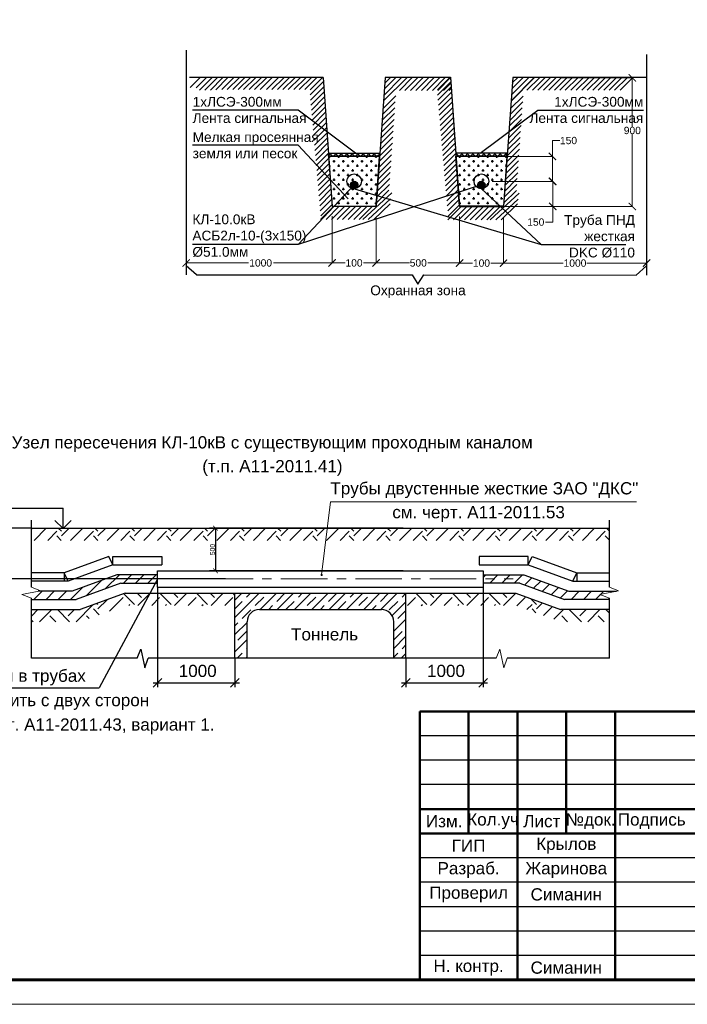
# Model space of a CAD drawing. Header units: millimetres. Extents: x 523209 to 536718, y -48289 to -47398.
# Tile 21 of 116: x 529513 to 529650, y -48289 to -48087. Entities that reach past the tile are written whole.
import ezdxf
from ezdxf.enums import TextEntityAlignment as Align

# ---------------------------------------------------------------- set-up
doc = ezdxf.new("R2010")
doc.units = ezdxf.units.MM
for name, pattern in [('ACAD_ISO02W100', [15, 12, -3]), ('HIDDENX2', [19.05, 12.7, -6.35]), ('осевая', [50.8, 31.75, -6.35, 6.35, -6.35])]:
    doc.linetypes.add(name, pattern=pattern)
doc.layers.get('Defpoints').update_dxf_attribs({"color": 140})
for name, color, linetype, lineweight in [('LIN_Основная сплошная', 50, 'Continuous', 50), ('ВК-линия контур', 132, 'Continuous', 15), ('ВК-линия толстая', 30, 'Continuous', 60), ('ВК-Текст', 1, 'Continuous', 30), ('ТОНКИЕ', 4, 'Continuous', 15), ('трасса_кабеля', 1, 'ACAD_ISO02W100', 13)]:
    doc.layers.add(name, color=color, linetype=linetype, lineweight=lineweight)
doc.layers.add('ВЫНОСКИ', color=3, linetype='Continuous')
doc.layers.add('Текст и рамки', color=7, linetype='Continuous')
doc.styles.get("Standard").update_dxf_attribs({"font": 'arial.ttf'})
doc.dimstyles.new('ISO-25', dxfattribs={"dimtxt": 2.5, "dimasz": 2.5, "dimexe": 1.25, "dimexo": 0.625, "dimtad": 1, "dimtxsty": 'Standard', "dimcen": 2.5, "dimadec": 0, "dimazin": 0, "dimtfac": 1, "dimtmove": 0, "dimatfit": 3, "dimfxl": 1, "dimarcsym": 0})
doc.dimstyles.get("Standard").update_dxf_attribs({"dimtxt": 0.18, "dimasz": 0.18, "dimexe": 0.18, "dimexo": 0.0625, "dimgap": 0.09, "dimtad": 0, "dimtih": 1, "dimtoh": 1, "dimdec": 4, "dimzin": 0, "dimdsep": 46, "dimtxsty": 'Standard', "dimcen": 0.09, "dimadec": 0, "dimazin": 0, "dimtfac": 1, "dimtdec": 4, "dimtofl": 0, "dimtmove": 0, "dimatfit": 3, "dimfxl": 1, "dimtolj": 1, "dimtzin": 0, "dimarcsym": 0})
pattern_1 = [(45, (525309.494, -49207.2886), (-0.56126601, 0.56126601), []), (135, (525309.494, -49207.2886), (-0.56126601, -0.56126601), [])]
pattern_2 = [(0, (527620.9167, -47041.5622), (0.9525, 0.9525), [0.47625, -1.42875]), (90, (527621.1548, -47041.8003), (-0.9525, 0.9525), [0.47625, -1.42875])]
pattern_3 = [(45, (526778.09, -45950.4766), (-2e-15, 7.483547), [5.291667, -5.291667]), (45, (526776.687, -45949.0734), (-2e-15, 7.483547), [5.291667, -5.291667]), (45, (526775.2836, -45947.6703), (-2e-15, 7.483547), [5.291667, -5.291667]), (135, (526775.2836, -45946.735), (-7.483547, -2e-15), [5.291667, -5.291667]), (135, (526776.687, -45945.3317), (-7.483547, -2e-15), [5.291667, -5.291667]), (135, (526778.09, -45943.9285), (-7.483547, -2e-15), [5.291667, -5.291667])]

# ---------------------------------------------------------------- blocks, each defined once
blk = doc.blocks.new('*U71')
at = {"layer": 'ВК-линия контур', "color": 0}
blk.add_line((0, 0), (-420, 0), dxfattribs=at)
at = {"layer": 'ВК-линия толстая', "color": 0}
blk.add_lwpolyline([(-400, 5), (-400, 589), (-5, 589), (-5, 5)], close=True, dxfattribs=at)
at = {"layer": 'ВК-Текст', "color": 0, "ltscale": 0.5}
blk.add_attdef('ВЕРХНИЙ_ШИФР', text='', height=0.000005, rotation=90, dxfattribs=at).set_placement((-19, 589), align=Align.MIDDLE_CENTER)
at = {"layer": 'ВК-Текст', "color": 0}
blk.add_attdef('ЛИСТ_АЛ', text='', height=2.5, dxfattribs=at).set_placement((-10, 585.5), align=Align.MIDDLE_CENTER)
at = {"layer": 'ВК-Текст', "color": 0, "flags": 12}
blk.add_attdef('ФОРМАТ_ЛИСТА', (-42, 1.56), '', height=2.5, dxfattribs=at)
blk = doc.blocks.new('_ArchTick')
at = {"color": 0, "linetype": 'ByBlock', "const_width": 0.15}
blk.add_lwpolyline([(-0.5, -0.5), (0.5, 0.5)], dxfattribs=at)
blk = doc.blocks.new('*D402')
at = {"color": 0, "lineweight": -2, "ltscale": 25, "transparency": 16777216}
for p, q in [((529591.74, -48191.15), (529552.05, -48191.15)), ((529553.3, -48191.15), (529553.3, -48199.9)), ((529591.74, -48199.9), (529552.05, -48199.9))]:
    blk.add_line(p, q, dxfattribs=at)
at = {"layer": 'Defpoints', "color": 0, "ltscale": 25, "transparency": 16777216}
for p in [(529592.36, -48191.15), (529553.3, -48199.9), (529592.36, -48199.9)]:
    blk.add_point(p, dxfattribs=at)
at = {"color": 0, "lineweight": -2, "ltscale": 25, "transparency": 16777216}
for p, rotation in [((529553.3, -48191.15), 90), ((529553.3, -48199.9), 270)]:
    blk.add_blockref('_ArchTick', p, dxfattribs=dict(at, rotation=rotation))
at = {"color": 0, "ltscale": 25, "transparency": 16777216, "insert": (529552.69, -48195.53), "char_height": 1, "attachment_point": 5, "rotation": 90}
blk.add_mtext('500', dxfattribs=at)

msp = doc.modelspace()

# ---------------------------------------------------------------- hatches: boundary and pattern name
h = msp.add_hatch()
h.set_pattern_fill('ANSI37', color=0, scale=0.25)
h.set_pattern_definition(pattern_1)
h.paths.add_polyline_path([(529586.90291, -48114.97707), (529586.9463, -48114.37306), (529576.45967, -48114.37309), (529576.45967, -48114.97707)])
h = msp.add_hatch()
h.set_pattern_fill('ANSI37', color=0, scale=0.25)
h.set_pattern_definition(pattern_1)
h.paths.add_polyline_path([(529602.51077, -48114.97707), (529602.46739, -48114.37306), (529612.95401, -48114.37309), (529612.95401, -48114.97707)])
at = {"ltscale": 150}
h = msp.add_hatch(dxfattribs=at)
h.set_pattern_fill('CROSS', color=0, scale=0.15)
h.set_pattern_definition(pattern_2)
h.paths.add_polyline_path([(529576.45967, -48114.97826), (529577.16462, -48125.23036), (529586.16652, -48125.23036), (529586.90283, -48114.97826)])
edge = h.paths.add_edge_path(flags=16)
edge.add_arc((529581.68125, -48120.85431), 0.75, 0, 360)
h = msp.add_hatch(dxfattribs=at)
h.set_pattern_fill('CROSS', color=0, scale=0.15)
h.set_pattern_definition(pattern_2)
h.paths.add_polyline_path([(529612.95401, -48114.97826), (529612.24907, -48125.23036), (529603.24717, -48125.23036), (529602.51086, -48114.97826)])
edge = h.paths.add_edge_path(flags=16)
edge.add_arc((529607.73244, -48120.85431), 0.75, 0, 360)
h = msp.add_hatch(color=0, dxfattribs=at)
h.dxf.hatch_style = 1
edge = h.paths.add_edge_path()
edge.add_arc((529581.68125, -48120.85431), 0.75, 0, 360)
h = msp.add_hatch(color=0, dxfattribs=at)
h.dxf.hatch_style = 1
edge = h.paths.add_edge_path()
edge.add_arc((529607.73244, -48120.85431), 0.75, 0, 360)
at = {"linetype": 'Continuous', "ltscale": 0.3}
h = msp.add_hatch(dxfattribs=at)
h.set_pattern_fill('EARTH', color=0, scale=0.833333, angle=45, style=0)
h.set_pattern_definition(pattern_3)
h.paths.add_polyline_path([(529633.94923, -48191.15004), (529515.6159, -48191.15004), (529515.6159, -48193.65004), (529633.94923, -48193.65004)])
h = msp.add_hatch(dxfattribs=at)
h.set_pattern_fill('JIS_WOOD', color=0, scale=2.5, style=0)
h.set_pattern_definition([(45, (526779.5147, -45942.3375), (-1.25, 1.25), [])])
h.paths.add_polyline_path([(529533.94923, -48202.40004), (529541.44923, -48202.40004), (529541.44923, -48200.73337), (529533.1159, -48200.73337), (529523.94923, -48204.06671), (529515.6159, -48204.06671), (529515.6159, -48205.73337), (529524.78257, -48205.73337)])
h.paths.add_polyline_path([(529618.7409, -48201.56671), (529616.44923, -48200.73337), (529608.1159, -48200.73337), (529608.1159, -48201.56671)])
h.paths.add_polyline_path([(529633.94923, -48205.49281), (529631.97289, -48204.77015), (529633.94923, -48204.35746), (529633.94923, -48204.06671), (529625.6159, -48204.06671), (529618.7409, -48201.56671), (529608.1159, -48201.56671), (529608.1159, -48202.40004), (529615.6159, -48202.40004), (529624.78257, -48205.73337), (529633.94923, -48205.73337)])
h = msp.add_hatch(dxfattribs=at)
h.set_pattern_fill('EARTH', color=0, scale=0.833333, angle=45, style=0)
h.set_pattern_definition(pattern_3)
h.paths.add_polyline_path([(529534.78257, -48206.98337), (529557.28257, -48206.98337), (529557.28257, -48204.48337), (529534.78257, -48204.48337), (529525.6159, -48207.81671), (529515.6159, -48207.81671), (529515.6159, -48210.31671), (529525.6159, -48210.31671)])
h.paths.add_polyline_path([(529614.78257, -48204.48337), (529592.28257, -48204.48337), (529592.28257, -48206.98337), (529614.78257, -48206.98337), (529623.94923, -48210.31671), (529633.94923, -48210.31671), (529633.94923, -48207.81671), (529623.94923, -48207.81671)])
h = msp.add_hatch(dxfattribs=at)
h.set_pattern_fill('JIS_STN_1E', color=0, scale=2.5, style=0)
h.set_pattern_definition([(45, (526778.09, -45950.4766), (-1.767767, 1.767767), []), (45, (526779.8524, -45950.4766), (-1.767767, 1.767767), [2.5, -1.25])])
h.paths.add_polyline_path([(529559.78257, -48210.31671, -0.414213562), (529562.28257, -48207.81671), (529587.28257, -48207.81671, -0.414213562), (529589.78257, -48210.31671), (529589.78257, -48217.81671), (529592.28257, -48217.81671), (529592.28257, -48204.48337), (529557.28257, -48204.48337), (529557.28257, -48217.81671), (529559.78257, -48217.81671)])

# ---------------------------------------------------------------- linework, layer by layer
at = {"color": 0, "linetype": 'HIDDENX2', "ltscale": 25}
for p, q in [((529547.30642, -48093.22355), (529547.30642, -48139.27517)), ((529641.54353, -48094.10272), (529641.54353, -48139.30979))]:
    msp.add_line(p, q, dxfattribs=at)
at = {"color": 0}
for p, q in [((529566.20518, -48098.83206), (529547.97694, -48098.83206)), ((529548.09017, -48100.87769), (529550.13278, -48098.83508)), ((529549.35454, -48100.95116), (529551.39715, -48098.90855)), ((529550.02294, -48101.40529), (529552.51968, -48098.90855)), ((529551.14548, -48101.40529), (529553.64221, -48098.90855)), ((529552.26801, -48101.40529), (529554.76474, -48098.90855)), ((529553.33972, -48101.34755), (529555.83646, -48098.85081)), ((529554.57333, -48101.3288), (529557.07006, -48098.83206)), ((529555.69586, -48101.3288), (529558.19259, -48098.83206)), ((529556.81839, -48101.3288), (529559.31513, -48098.83206)), ((529557.94092, -48101.3288), (529560.43766, -48098.83206)), ((529559.06345, -48101.3288), (529561.56019, -48098.83206)), ((529560.18599, -48101.3288), (529562.68272, -48098.83206)), ((529561.30852, -48101.3288), (529563.80525, -48098.83206)), ((529562.43105, -48101.3288), (529564.92779, -48098.83206)), ((529575.34966, -48098.83206), (529563.0494, -48098.83206)), ((529563.71781, -48101.3288), (529566.21454, -48098.83206)), ((529564.84034, -48101.3288), (529567.33707, -48098.83206)), ((529565.96287, -48101.3288), (529568.4596, -48098.83206)), ((529567.0854, -48101.3288), (529569.58214, -48098.83206)), ((529568.20793, -48101.3288), (529570.70467, -48098.83206)), ((529569.33047, -48101.3288), (529571.8272, -48098.83206)), ((529570.453, -48101.3288), (529572.94973, -48098.83206)), ((529571.57553, -48101.3288), (529574.07227, -48098.83206)), ((529572.65388, -48102.4189), (529575.31314, -48099.75963)), ((529572.66568, -48101.36118), (529575.1948, -48098.83206)), ((529575.34966, -48098.83206), (529577.16652, -48125.258)), ((529575.34966, -48098.83206), (529577.16652, -48125.258)), ((529588.05993, -48098.8672), (529586.16649, -48125.23075)), ((529587.7107, -48103.64801), (529592.46178, -48098.89693)), ((529587.71703, -48103.64168), (529592.46811, -48098.8906)), ((529587.79976, -48102.43642), (529591.33925, -48098.89693)), ((529587.88882, -48101.19509), (529590.21672, -48098.8672)), ((529587.97788, -48099.9835), (529589.09418, -48098.8672)), ((529601.44204, -48098.8672), (529588.05993, -48098.8672)), ((529590.97045, -48101.48106), (529593.58431, -48098.8672)), ((529592.09298, -48101.48106), (529594.70684, -48098.8672)), ((529593.21551, -48101.48106), (529595.82938, -48098.8672)), ((529594.33804, -48101.48106), (529596.95191, -48098.8672)), ((529595.46058, -48101.48106), (529598.07444, -48098.8672)), ((529596.58311, -48101.48106), (529599.19697, -48098.8672)), ((529597.70564, -48101.48106), (529600.3195, -48098.8672)), ((529598.74584, -48102.45445), (529601.4051, -48099.79519)), ((529598.75764, -48101.39673), (529601.28676, -48098.86762)), ((529598.82817, -48101.48106), (529601.44204, -48098.8672)), ((529599.99769, -48101.48106), (529601.51685, -48099.9619)), ((529601.43727, -48098.80443), (529603.25413, -48125.23036)), ((529601.44162, -48098.86762), (529603.25848, -48125.29355)), ((529614.14755, -48098.83956), (529612.25411, -48125.20312)), ((529613.79832, -48103.62038), (529618.5494, -48098.8693)), ((529613.80266, -48103.68356), (529618.55374, -48098.93248)), ((529613.80464, -48103.61405), (529618.55572, -48098.86297)), ((529613.80899, -48103.67724), (529618.56007, -48098.92616)), ((529613.88738, -48102.40879), (529617.42686, -48098.8693)), ((529613.97643, -48101.16746), (529616.30433, -48098.83956)), ((529614.06549, -48099.95587), (529615.1818, -48098.83956)), ((529628.12211, -48098.83956), (529614.14755, -48098.83956)), ((529632.37578, -48098.83956), (529614.14755, -48098.83956)), ((529617.05806, -48101.45343), (529619.67193, -48098.83956)), ((529618.1806, -48101.45343), (529620.79446, -48098.83956)), ((529619.30313, -48101.45343), (529621.91699, -48098.83956)), ((529620.42566, -48101.45343), (529623.03952, -48098.83956)), ((529621.54819, -48101.45343), (529624.16206, -48098.83956)), ((529622.67072, -48101.45343), (529625.28459, -48098.83956)), ((529623.79326, -48101.45343), (529626.40712, -48098.83956)), ((529624.91579, -48101.45343), (529627.52965, -48098.83956)), ((529626.03832, -48101.45343), (529628.65218, -48098.83956)), ((529627.16085, -48101.45343), (529629.77472, -48098.83956)), ((529628.28338, -48101.45343), (529630.89725, -48098.83956)), ((529641.52026, -48098.83956), (529629.22001, -48098.83956)), ((529629.40592, -48101.45343), (529632.01978, -48098.83956)), ((529630.52845, -48101.45343), (529633.14231, -48098.83956)), ((529631.65098, -48101.45343), (529634.26484, -48098.83956)), ((529632.77351, -48101.45343), (529635.38738, -48098.83956)), ((529633.89604, -48101.45343), (529636.50991, -48098.83956)), ((529635.01858, -48101.45343), (529637.63244, -48098.83956)), ((529636.14111, -48101.45343), (529638.75497, -48098.83956)), ((529572.74485, -48103.45046), (529575.39, -48100.8053)), ((529572.83582, -48104.48202), (529575.46686, -48101.85097)), ((529587.62797, -48105.16655), (529590.1883, -48102.60622)), ((529598.83681, -48103.48601), (529601.48196, -48100.84086)), ((529598.92778, -48104.51757), (529601.55882, -48101.88652)), ((529601.12022, -48101.48106), (529601.58906, -48101.01222)), ((529613.71993, -48105.2021), (529616.28026, -48102.64177)), ((529572.92679, -48105.51358), (529575.54373, -48102.89664)), ((529573.01776, -48106.54514), (529575.62059, -48103.94231)), ((529587.53891, -48106.37814), (529590.10268, -48103.81437)), ((529599.01875, -48105.54913), (529601.63569, -48102.93219)), ((529599.10972, -48106.58069), (529601.71255, -48103.97786)), ((529613.63087, -48106.41369), (529616.19464, -48103.84992)), ((529573.10873, -48107.5767), (529575.69745, -48104.98798)), ((529573.1997, -48108.60826), (529575.77432, -48106.03365)), ((529587.36079, -48108.80132), (529589.93146, -48106.23065)), ((529587.44985, -48107.58973), (529590.01707, -48105.02251)), ((529599.20069, -48107.61225), (529601.78941, -48105.02353)), ((529599.29166, -48108.64381), (529601.86628, -48106.0692)), ((529613.45275, -48108.83688), (529616.02342, -48106.26621)), ((529613.54181, -48107.62528), (529616.10903, -48105.05806)), ((529573.29067, -48109.63982), (529575.85118, -48107.07932)), ((529573.38164, -48110.67138), (529575.92804, -48108.12499)), ((529587.18267, -48111.2245), (529589.76024, -48108.64694)), ((529587.27173, -48110.01291), (529589.84585, -48107.4388)), ((529599.38263, -48109.67537), (529601.94314, -48107.11487)), ((529599.4736, -48110.70694), (529602.02, -48108.16054)), ((529613.27463, -48111.26006), (529615.8522, -48108.68249)), ((529613.36369, -48110.04847), (529615.93781, -48107.47435)), ((529573.47261, -48111.70294), (529576.0049, -48109.17065)), ((529573.56359, -48112.7345), (529576.08177, -48110.21632)), ((529587.09361, -48112.4361), (529589.67462, -48109.85509)), ((529599.56457, -48111.7385), (529602.09686, -48109.20621)), ((529599.65555, -48112.77006), (529602.17373, -48110.25188)), ((529613.18557, -48112.47165), (529615.76658, -48109.89064)), ((529573.65456, -48113.76607), (529576.15863, -48111.26199)), ((529573.74553, -48114.79763), (529576.23549, -48112.30766)), ((529586.91549, -48114.85928), (529589.5034, -48112.27137)), ((529587.00455, -48113.64769), (529589.58901, -48111.06323)), ((529599.74652, -48113.80162), (529602.25059, -48111.29755)), ((529599.83749, -48114.83318), (529602.32745, -48112.34321)), ((529613.00745, -48114.89483), (529615.59536, -48112.30693)), ((529613.09651, -48113.68324), (529615.68097, -48111.09878)), ((529573.8365, -48115.82919), (529576.31236, -48113.35333)), ((529573.92747, -48116.86075), (529576.38922, -48114.399)), ((529576.45967, -48114.37309), (529586.9463, -48114.37306)), ((529576.45967, -48114.97826), (529576.45967, -48114.37309)), ((529586.73738, -48117.28246), (529589.33218, -48114.68766)), ((529586.82643, -48116.07087), (529589.41779, -48113.47952)), ((529599.92846, -48115.86474), (529602.40432, -48113.38888)), ((529600.01943, -48116.8963), (529602.48118, -48114.43455)), ((529612.95401, -48114.37309), (529602.46739, -48114.37306)), ((529602.55163, -48115.01381), (529602.55163, -48114.40865)), ((529612.82934, -48117.31801), (529615.42414, -48114.72321)), ((529612.91839, -48116.10642), (529615.50975, -48113.51507)), ((529612.95401, -48114.97826), (529612.95401, -48114.37309)), ((529574.01844, -48117.89231), (529576.46608, -48115.44467)), ((529574.10941, -48118.92387), (529576.54294, -48116.49034)), ((529576.45967, -48114.97707), (529586.90291, -48114.97707)), ((529586.64832, -48118.49405), (529589.24656, -48115.89581)), ((529600.1104, -48117.92786), (529602.55804, -48115.48022)), ((529600.20137, -48118.95942), (529602.6349, -48116.52589)), ((529612.95401, -48114.97707), (529602.51077, -48114.97707)), ((529612.74028, -48118.52961), (529615.33852, -48115.93136)), ((529574.20038, -48119.95543), (529576.61981, -48117.53601)), ((529574.29135, -48120.98699), (529576.69667, -48118.58168)), ((529586.4702, -48120.91724), (529589.07534, -48118.31209)), ((529586.55926, -48119.70564), (529589.16095, -48117.10395)), ((529600.29234, -48119.99098), (529602.71177, -48117.57156)), ((529600.38331, -48121.02255), (529602.78863, -48118.61723)), ((529612.56216, -48120.95279), (529615.1673, -48118.34765)), ((529612.65122, -48119.7412), (529615.25291, -48117.1395)), ((529574.38233, -48122.01855), (529576.77353, -48119.62735)), ((529574.4733, -48123.05011), (529576.8504, -48120.67301)), ((529586.29208, -48123.34042), (529588.90412, -48120.72838)), ((529586.38114, -48122.12883), (529588.98973, -48119.52024)), ((529600.47429, -48122.05411), (529602.86549, -48119.6629)), ((529600.56526, -48123.08567), (529602.94236, -48120.70857)), ((529612.38404, -48123.37597), (529614.99608, -48120.76393)), ((529612.4731, -48122.16438), (529615.08169, -48119.55579)), ((529574.56427, -48124.08168), (529576.92726, -48121.71868)), ((529574.65524, -48125.11324), (529577.00412, -48122.76435)), ((529583.46203, -48127.95581), (529589.37692, -48122.47299)), ((529586.20302, -48124.55201), (529588.8185, -48121.93652)), ((529600.65623, -48124.11723), (529603.01922, -48121.75424)), ((529600.7472, -48125.14879), (529603.09608, -48122.7999)), ((529609.55399, -48127.99136), (529615.46888, -48122.50854)), ((529612.29498, -48124.58756), (529614.91046, -48121.97208)), ((529574.74621, -48126.1448), (529577.08099, -48123.81002)), ((529574.83718, -48127.17636), (529577.15785, -48124.85569)), ((529584.58383, -48127.95581), (529589.13905, -48123.70913)), ((529585.6918, -48127.95581), (529589.03811, -48124.70346)), ((529600.83817, -48126.18035), (529603.17295, -48123.84557)), ((529600.92914, -48127.21191), (529603.24981, -48124.89124)), ((529610.67579, -48127.99136), (529615.23101, -48123.74468)), ((529611.78376, -48127.99136), (529615.13007, -48124.73901)), ((529574.7888, -48127.95581), (529577.51425, -48125.23036)), ((529575.92343, -48127.95581), (529578.64887, -48125.23036)), ((529577.05805, -48127.95581), (529579.7835, -48125.23036)), ((529577.16462, -48125.23036), (529586.15955, -48125.23036)), ((529578.19268, -48127.95581), (529580.9183, -48125.23036)), ((529579.32731, -48127.95581), (529582.05275, -48125.23036)), ((529580.46193, -48127.95581), (529583.18755, -48125.23036)), ((529581.59656, -48127.95581), (529584.32201, -48125.23036)), ((529582.73119, -48127.95581), (529585.45681, -48125.23036)), ((529600.88076, -48127.99136), (529603.60621, -48125.26592)), ((529602.01539, -48127.99136), (529604.74083, -48125.26592)), ((529603.15001, -48127.99136), (529605.87546, -48125.26592)), ((529612.24907, -48125.23036), (529603.25413, -48125.23036)), ((529603.25658, -48125.26592), (529612.25151, -48125.26592)), ((529604.28464, -48127.99136), (529607.01026, -48125.26592)), ((529605.41927, -48127.99136), (529608.14471, -48125.26592)), ((529606.55389, -48127.99136), (529609.27951, -48125.26592)), ((529607.68852, -48127.99136), (529610.41397, -48125.26592)), ((529608.82315, -48127.99136), (529611.54877, -48125.26592)), ((529549.41668, -48139.27517), (529547.30642, -48137.40112)), ((529639.43327, -48139.30979), (529641.54353, -48137.43575)), ((529549.41668, -48139.27517), (529593.57862, -48139.27517)), ((529593.57862, -48139.27517), (529594.75098, -48141.14922)), ((529594.75098, -48141.14922), (529595.92335, -48139.27517)), ((529595.92335, -48139.27517), (529639.43327, -48139.30979))]:
    msp.add_line(p, q, dxfattribs=at)
at = {"color": 0, "lineweight": 0}
for p, q in [((529624.16795, -48098.90182), (529638.63825, -48098.90182)), ((529638.63645, -48098.90182), (529638.63645, -48108.93255)), ((529638.63645, -48125.26538), (529638.63645, -48110.46607)), ((529622.26885, -48115.01289), (529622.26885, -48111.75882)), ((529622.26885, -48111.75882), (529623.76885, -48111.75882)), ((529611.20688, -48115.01289), (529622.27065, -48115.01289)), ((529622.26885, -48120.13894), (529622.26885, -48115.01289)), ((529609.92238, -48120.13894), (529622.35047, -48120.13894)), ((529609.92238, -48120.13894), (529622.27065, -48120.13894)), ((529622.34867, -48120.13894), (529622.34867, -48125.26499)), ((529612.25306, -48125.26499), (529622.35047, -48125.26499)), ((529612.26, -48125.26538), (529638.63825, -48125.26538)), ((529622.34867, -48125.26499), (529622.34867, -48128.46509)), ((529577.16652, -48127.25862), (529577.16652, -48136.82947)), ((529586.15955, -48127.45596), (529586.15955, -48136.82947)), ((529603.25848, -48127.29417), (529603.25848, -48136.86502)), ((529612.25151, -48127.49151), (529612.25151, -48136.86502)), ((529622.34867, -48128.46509), (529620.84867, -48128.46509)), ((529547.37962, -48136.82767), (529560.0828, -48136.82767)), ((529577.16652, -48136.82767), (529565.19832, -48136.82767)), ((529577.16652, -48136.82704), (529577.16652, -48136.82587)), ((529577.16652, -48136.82767), (529579.83618, -48136.82767)), ((529586.15955, -48136.82767), (529583.58961, -48136.82767)), ((529586.15955, -48136.82797), (529586.15955, -48136.82679)), ((529586.16048, -48136.82767), (529592.98816, -48136.82767)), ((529603.29403, -48136.82767), (529596.7416, -48136.82767)), ((529603.25848, -48136.86322), (529605.92814, -48136.86322)), ((529612.25151, -48136.86322), (529609.68157, -48136.86322)), ((529612.25151, -48136.86352), (529612.25151, -48136.86234)), ((529612.25244, -48136.86322), (529624.45692, -48136.86322)), ((529641.54353, -48136.86322), (529629.34201, -48136.86322)), ((529641.54353, -48136.86259), (529641.54353, -48136.86142))]:
    msp.add_line(p, q, dxfattribs=at)
at = {"color": 0, "linetype": 'Continuous', "ltscale": 0.3}
for p, q in [((529507.60758, -48187.06586), (529522.09352, -48187.06586)), ((529522.09352, -48191.23252), (529522.09352, -48187.06586)), ((529515.6159, -48191.15004), (529508.83289, -48191.15004)), ((529515.6159, -48203.23337), (529515.6159, -48189.48337)), ((529515.6159, -48191.15004), (529633.94923, -48191.15004)), ((529522.09352, -48191.23252), (529520.42685, -48189.56586)), ((529522.09352, -48191.23252), (529523.76018, -48189.56586)), ((529633.94923, -48203.23337), (529633.94923, -48189.48337)), ((529531.44923, -48196.98337), (529522.28257, -48200.31671)), ((529532.28257, -48198.65004), (529531.44923, -48196.98337)), ((529532.28257, -48196.98337), (529542.28257, -48196.98337)), ((529532.28257, -48198.65004), (529532.28257, -48196.98337)), ((529542.28257, -48196.98337), (529542.28257, -48198.65004)), ((529617.28257, -48196.98337), (529607.28257, -48196.98337)), ((529607.28257, -48196.98337), (529607.28257, -48198.65004)), ((529617.28257, -48198.65004), (529618.1159, -48196.98337)), ((529617.28257, -48198.65004), (529617.28257, -48196.98337)), ((529618.1159, -48196.98337), (529627.28257, -48200.31671)), ((529532.28257, -48198.65004), (529523.1159, -48201.98337)), ((529532.28257, -48198.65004), (529542.28257, -48198.65004)), ((529607.28257, -48198.65004), (529617.28257, -48198.65004)), ((529617.28257, -48198.65004), (529626.44923, -48201.98337)), ((529522.28257, -48200.31671), (529515.6159, -48200.31671)), ((529523.1159, -48201.98337), (529522.28257, -48200.31671)), ((529522.28257, -48200.31671), (529522.28257, -48201.98337)), ((529533.1159, -48200.73337), (529523.94923, -48204.06671)), ((529541.44923, -48200.73337), (529533.1159, -48200.73337)), ((529541.44923, -48203.23337), (529541.44923, -48199.90004)), ((529541.44923, -48199.90004), (529608.1159, -48199.90004)), ((529608.1159, -48199.90004), (529608.1159, -48203.23337)), ((529608.1159, -48200.73337), (529616.44923, -48200.73337)), ((529616.44923, -48200.73337), (529625.6159, -48204.06671)), ((529626.44923, -48201.98337), (529627.28257, -48200.31671)), ((529627.28257, -48200.31671), (529633.94923, -48200.31671)), ((529627.28257, -48200.31671), (529627.28257, -48201.98337)), ((529555.37419, -48201.56671), (529508.85467, -48201.56671)), ((529523.1159, -48201.98337), (529515.6159, -48201.98337)), ((529533.94923, -48202.40004), (529524.78257, -48205.73337)), ((529533.94923, -48202.40004), (529541.44923, -48202.40004)), ((529541.44923, -48203.23337), (529608.1159, -48203.23337)), ((529541.44923, -48203.23337), (529541.44923, -48223.69592)), ((529615.6159, -48202.40004), (529608.1159, -48202.40004)), ((529608.1159, -48203.23337), (529608.1159, -48223.69592)), ((529615.6159, -48202.40004), (529624.78257, -48205.73337)), ((529626.44923, -48201.98337), (529633.94923, -48201.98337)), ((529515.6159, -48217.81671), (529515.6159, -48205.49281)), ((529523.94923, -48204.06671), (529517.00829, -48204.06671)), ((529534.78257, -48204.48337), (529525.6159, -48207.81671)), ((529534.78257, -48204.48337), (529614.78257, -48204.48337)), ((529557.28257, -48217.81671), (529557.28257, -48204.48337)), ((529592.28257, -48217.81671), (529592.28257, -48204.48337)), ((529614.78257, -48204.48337), (529623.94923, -48207.81671)), ((529625.6159, -48204.06671), (529635.34162, -48204.06671)), ((529633.94923, -48217.81671), (529633.94923, -48205.49281)), ((529515.6159, -48205.73337), (529524.78257, -48205.73337)), ((529633.94923, -48205.73337), (529624.78257, -48205.73337)), ((529515.6159, -48207.81671), (529525.6159, -48207.81671)), ((529562.28257, -48207.81671), (529587.28257, -48207.81671)), ((529633.94923, -48207.81671), (529623.94923, -48207.81671)), ((529559.78257, -48217.81671), (529559.78257, -48210.31671)), ((529589.78257, -48217.81671), (529589.78257, -48210.31671)), ((529537.28499, -48217.81671), (529515.6159, -48217.81671)), ((529610.77884, -48217.81671), (529539.54443, -48217.81671)), ((529592.28257, -48217.81671), (529592.28257, -48223.69592)), ((529633.94923, -48217.81671), (529613.03828, -48217.81671)), ((529591.36316, -48222.81168), (529609.01591, -48222.81168))]:
    msp.add_line(p, q, dxfattribs=at)
at = {"color": 0, "linetype": 'Continuous'}
for p, q in [((529541.4433, -48201.58644), (529529.45835, -48223.84716)), ((529537.28499, -48217.81671), (529538.01502, -48215.92956)), ((529538.01502, -48215.92956), (529538.82178, -48219.79305)), ((529538.82178, -48219.79305), (529539.54443, -48217.81671)), ((529557.28257, -48217.81671), (529557.28257, -48223.69592)), ((529540.53079, -48222.81168), (529558.18258, -48222.81168)), ((529540.56499, -48223.69592), (529542.33347, -48221.92744)), ((529556.39832, -48223.69592), (529558.16681, -48221.92744)), ((529500.30595, -48223.84716), (529529.45835, -48223.84716))]:
    msp.add_line(p, q, dxfattribs=at)
for p, q in [((529660.11413, -48233.68774), (529595.11413, -48233.68774)), ((529660.11413, -48238.68774), (529595.11413, -48238.68774)), ((529660.11413, -48243.68774), (529595.11413, -48243.68774)), ((529660.11413, -48258.68774), (529595.11413, -48258.68774)), ((529660.11413, -48263.68774), (529595.11413, -48263.68774)), ((529660.11413, -48268.68774), (529595.11413, -48268.68774)), ((529660.11413, -48273.68774), (529595.11413, -48273.68774)), ((529660.11413, -48278.68774), (529595.11413, -48278.68774))]:
    msp.add_line(p, q)
at = {"color": 0, "ltscale": 150}
for points in [[(529576.45967, -48114.97826), (529577.16462, -48125.23036), (529586.16652, -48125.23036), (529586.90283, -48114.97826), (529576.45967, -48114.97826)], [(529612.95401, -48114.97826), (529612.24907, -48125.23036), (529603.24717, -48125.23036), (529602.51086, -48114.97826), (529612.95401, -48114.97826)]]:
    msp.add_lwpolyline(points, dxfattribs=at)
at = {"color": 0, "lineweight": 30}
for centre, radius in [((529581.68125, -48120.10431), 1.5), ((529607.73244, -48120.10431), 1.5), ((529581.68125, -48120.85431), 0.75), ((529607.73244, -48120.85431), 0.75)]:
    msp.add_circle(centre, radius, dxfattribs=at)
at = {"color": 0, "linetype": 'Continuous', "ltscale": 0.3}
for centre, start, end in [((529562.28257, -48210.31671), 90, 180), ((529587.28257, -48210.31671), 0, 90)]:
    msp.add_arc(centre, 2.5, start, end, dxfattribs=at)
at = {"layer": 'LIN_Основная сплошная', "color": 7}
for p, q in [((529595.11413, -48283.68774), (529595.11413, -48228.68774)), ((529595.11413, -48228.68774), (529780.11413, -48228.68774)), ((529605.11413, -48228.68774), (529605.11413, -48253.68774)), ((529615.11413, -48228.68774), (529615.11413, -48283.68774)), ((529625.11413, -48228.68774), (529625.11413, -48253.68774)), ((529635.11413, -48228.68774), (529635.11413, -48283.68774)), ((529660.11413, -48248.68774), (529595.11413, -48248.68774)), ((529595.11413, -48253.68774), (529780.11413, -48253.68774))]:
    msp.add_line(p, q, dxfattribs=at)
at = {"layer": 'ВЫНОСКИ', "color": 0, "linetype": 'Continuous', "ltscale": 0.05}
for p, q in [((529591.39832, -48223.69592), (529593.16681, -48221.92744)), ((529607.23166, -48223.69592), (529609.00014, -48221.92744))]:
    msp.add_line(p, q, dxfattribs=at)
at = {"layer": 'ТОНКИЕ', "color": 0, "linetype": 'Continuous', "ltscale": 100}
for p, q in [((529575.03285, -48200.73324), (529576.8644, -48185.73996)), ((529576.8644, -48185.73996), (529639.46029, -48185.73996)), ((529515.6159, -48203.23337), (529517.50304, -48203.96339)), ((529633.94923, -48203.23337), (529635.83638, -48203.96339)), ((529517.50304, -48203.96339), (529513.63956, -48204.77015)), ((529513.63956, -48204.77015), (529515.6159, -48205.49281)), ((529635.83638, -48203.96339), (529631.97289, -48204.77015)), ((529631.97289, -48204.77015), (529633.94923, -48205.49281)), ((529610.77884, -48217.81671), (529611.50887, -48215.92956)), ((529611.50887, -48215.92956), (529612.31563, -48219.79305)), ((529612.31563, -48219.79305), (529613.03828, -48217.81671))]:
    msp.add_line(p, q, dxfattribs=at)
at = {"layer": 'трасса_кабеля', "color": 0, "linetype": 'осевая', "ltscale": 0.3}
msp.add_line((529536.21183, -48201.56671), (529614.23153, -48201.56671), dxfattribs=at)
at = {"layer": 'трасса_кабеля', "color": 0, "linetype": 'Continuous', "ltscale": 0.3}
msp.add_circle((529575.03285, -48200.73324), 0.12253, dxfattribs=at)

# ---------------------------------------------------------------- block references
msp.add_blockref('*U71', (529785.11413, -48288.68774))
at = {"color": 0, "lineweight": 0, "xscale": 1.5, "yscale": 1.5, "zscale": 1.5}
for p, rotation in [((529638.63645, -48098.90182), 90), ((529622.26885, -48115.01289), 90), ((529622.26885, -48120.13894), 270), ((529622.34867, -48120.13894), 90), ((529622.34867, -48125.26499), 270), ((529638.63645, -48125.26538), 270), ((529547.30642, -48136.82767), 180), ((529577.16652, -48136.82767), 180), ((529586.15955, -48136.82859), 180), ((529603.25848, -48136.86322), 180), ((529612.25151, -48136.86414), 180)]:
    msp.add_blockref('_ArchTick', p, dxfattribs=dict(at, rotation=rotation))
for p in [(529577.16652, -48136.82767), (529586.15955, -48136.82767), (529603.25848, -48136.86322), (529612.25151, -48136.86322), (529641.54353, -48136.86322)]:
    msp.add_blockref('_ArchTick', p, dxfattribs=at)

# ---------------------------------------------------------------- texts
at = {"color": 0, "linetype": 'Continuous'}
for s, p in [(' Трубы двустенные жесткие ЗАО "ДКС"', (529575.84863, -48184.23457)), ('см. черт. А11-2011.53', (529589.49973, -48189.13223)), ('Тоннель', (529568.7623, -48214.1463)), ('1000', (529545.77224, -48221.64161)), ('1000', (529596.60557, -48221.64161)), ('Кабели в трубах  ', (529500.06553, -48222.62891))]:
    msp.add_text(s, height=2.5, dxfattribs=at).set_placement(p)
at = {"color": 7, "linetype": 'Continuous'}
for s, p in [('уплотнить с двух сторон ', (529500.06553, -48227.62891)), ('по черт. А11-2011.43, вариант 1.', (529500.06553, -48232.62891))]:
    msp.add_text(s, height=2.5, dxfattribs=at).set_placement(p)
at = {"color": 0, "char_height": 2}
for s, insert, width, attachment_point in [('1хЛСЭ-300мм\\PЛента сигнальная', (529548.61987, -48105.49806), 29.4568485, 4), ('1хЛСЭ-300мм\\PЛента сигнальная', (529640.8821, -48105.49806), 29.4568485, 6), ('Мелкая просеянная земля или песок', (529548.61987, -48112.73435), 29.4568485, 4), ('КЛ-10.0кВ\\PАСБ2л-10-(3х150)\\P%%C51.0мм', (529548.57127, -48131.2628), 29.4568485, 4), ('Труба ПНД \\Pжесткая \\PDKC %%C110', (529639.17544, -48131.39687), 29.4568485, 6), ('Охранная зона', (529594.75098, -48142.73651), 62.839, 5)]:
    msp.add_mtext(s, dxfattribs=dict(at, insert=insert, width=width, attachment_point=attachment_point))
at = {"color": 0, "lineweight": 0, "char_height": 1.5, "attachment_point": 5}
for s, insert in [('\\A1;900', (529638.63645, -48109.69931)), ('\\A1;150', (529625.5701, -48111.75882)), ('\\A1;150', (529618.87526, -48128.46509)), ('\\A1;1000', (529562.54515, -48136.82767)), ('\\A1;100', (529581.66304, -48136.82767)), ('\\A1;500', (529594.81502, -48136.82767)), ('\\A1;100', (529607.755, -48136.86322)), ('\\A1;1000', (529626.89798, -48136.86322))]:
    msp.add_mtext(s, dxfattribs=dict(at, insert=insert))
at = {"layer": 'ВЫНОСКИ', "color": 0, "linetype": 'Continuous'}
for s, p in [('Узел пересечения КЛ-10кВ с существующим проходным каналом', (529564.89786, -48173.57252)), ('(т.п. А11-2011.41)', (529564.94886, -48178.44577))]:
    msp.add_text(s, height=2.5, dxfattribs=at).set_placement(p, align=Align.MIDDLE_CENTER)
at = {"layer": 'Текст и рамки', "color": 7, "char_height": 2.5, "attachment_point": 5}
for s, insert, width in [('Изм.', (529600.11413, -48251.18774), 10), ('Кол.уч', (529610.11413, -48251.18774), 10), ('Лист', (529620.11413, -48251.18774), 10), ('№док.', (529630.11413, -48251.18774), 10), ('Подпись', (529642.61413, -48251.18774), 10), ('ГИП', (529605.11413, -48256.18774), 20), ('Крылов', (529625.11413, -48256.18774), 20), ('Разраб.', (529605.11413, -48261.18774), 20), ('Жаринова', (529625.11413, -48261.18774), 20), ('Проверил', (529605.11413, -48266.18774), 20), ('Симанин', (529625.11413, -48266.18774), 20), ('Н. контр.', (529605.11413, -48281.18774), 20), ('Симанин', (529625.11413, -48281.18774), 20)]:
    msp.add_mtext(s, dxfattribs=dict(at, insert=insert, width=width))

# ---------------------------------------------------------------- dimensions: what is measured, and where the dimension line sits
at = {"color": 0, "ltscale": 25}
dim = msp.add_linear_dim(base=(529553.30133, -48199.90004), p1=(529592.36478, -48191.15004), p2=(529592.36478, -48199.90004), angle=270, text='500', dimstyle='ISO-25', override={"dimtxt": 1, "dimasz": 1, "dimgap": 0.1, "dimblk1": 'ArchTick', "dimblk2": 'ArchTick', "dimsah": 1}, dxfattribs=at)
dim.commit()
dim.dimension.update_dxf_attribs({"geometry": '*D402', "text_midpoint": (529552.69076, -48195.52504)})

# ---------------------------------------------------------------- leaders
at = {"color": 0}
for points in [[(529581.99125, -48114.37308), (529570.19659, -48105.49806), (529548.57127, -48105.49806)], [(529607.51071, -48114.37308), (529619.30538, -48105.49806), (529640.9307, -48105.49806)], [(529580.4351, -48123.68428), (529570.19659, -48112.73435), (529548.57127, -48112.73435)], [(529581.68125, -48120.85431), (529570.19659, -48133.06459), (529548.57127, -48133.06459)], [(529607.73244, -48120.85431), (529570.19659, -48133.06459), (529548.57127, -48133.06459)], [(529581.72295, -48121.63894), (529619.96374, -48133.06459), (529637.29393, -48133.06459)], [(529607.77414, -48121.63894), (529619.96374, -48133.06459), (529637.29393, -48133.06459)]]:
    msp.add_leader(points, dimstyle='Standard', override={"dimtxt": 2.5, "dimasz": 250, "dimexe": 1.25, "dimexo": 0.625, "dimgap": 0.625, "dimtad": 0, "dimtih": 0, "dimtoh": 0, "dimzin": 8, "dimlunit": 6, "dimtxsty": 'Standard', "dimcen": 2.5, "dimtofl": 1, "dimldrblk": 'None'}, dxfattribs=at)

doc.saveas('drawing.dxf')
